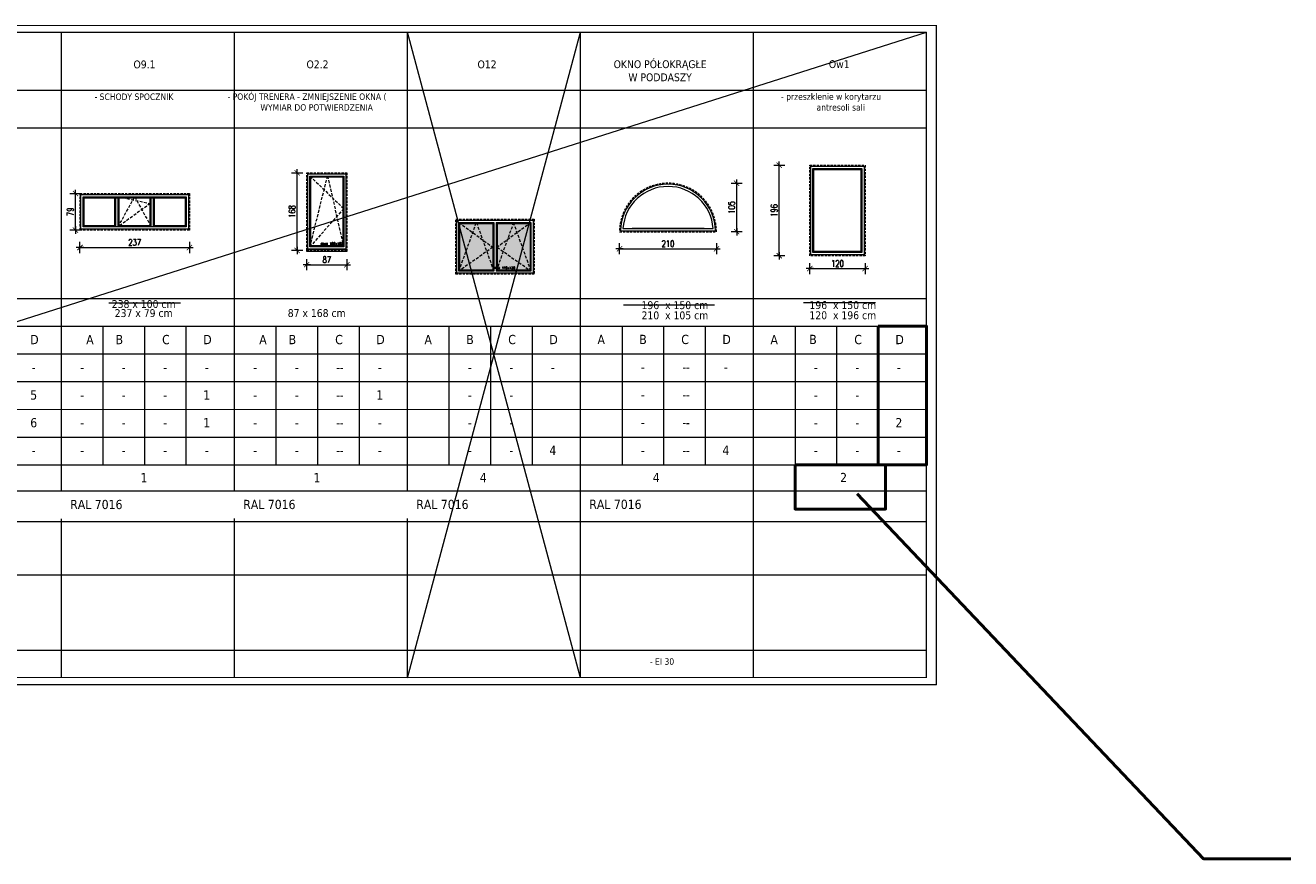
# Model space of a CAD drawing. Header units: millimetres. Extents: x 23192 to 149900, y -396339 to -79279.
# Tile 21 of 136: x 71607 to 74349, y -232495 to -230690. Entities that reach past the tile are written whole.
import ezdxf

# ---------------------------------------------------------------- set-up
doc = ezdxf.new("R2010")
doc.units = ezdxf.units.MM
doc.linetypes.add('CACHE', pattern=[9.525, 6.35, -3.175])
doc.linetypes.add('CARKOVANA', pattern=[7.5, 5, -2.5])
doc.layers.get('0').update_dxf_attribs({"lineweight": 0})
for name, color, linetype, lineweight in [('! opisy okien elewacja', 7, 'Continuous', 0), ('0_LEGENDA', 7, 'Continuous', 13), ('Hatch', 4, 'Continuous', 5), ('Istn-okna', 6, 'Continuous', 13)]:
    doc.layers.add(name, color=color, linetype=linetype, lineweight=lineweight)
doc.layers.add('- zakres kosztorysu na remont sali gimnastycznej', color=7, linetype='Continuous', lineweight=50, true_color=0xd42bee, plot=False)
doc.styles.add('ARIAL', font='tahoma.ttf')
doc.styles.add('SIMPLEX', font='simplex.shx', dxfattribs={"width": 0.77})
doc.styles.add('TXT', font='simplex.shx')
doc.dimstyles.new('OL PB 200', dxfattribs={"dimscale": 4, "dimtxt": 3.5, "dimasz": 0.2, "dimexe": 10, "dimexo": 10, "dimgap": 1, "dimtad": 1, "dimdec": 1, "dimrnd": 0.5, "dimzin": 9, "dimdsep": 46, "dimtxsty": 'SIMPLEX', "dimblk": 'thick_MSz', "dimcen": 0.1, "dimdle": 8, "dimse1": 1, "dimse2": 1, "dimclrd": 256, "dimclre": 256, "dimclrt": 3, "dimadec": 1, "dimazin": 2, "dimtfac": 1, "dimtdec": 1, "dimtix": 1, "dimtofl": 0, "dimtmove": 2, "dimatfit": 3, "dimldrblk": 'thick_MSz', "dimfxl": 10, "dimfxlon": 1, "dimtolj": 1, "dimlwd": -1, "dimlwe": -1, "dimarcsym": 0})

# ---------------------------------------------------------------- blocks, each defined once
blk = doc.blocks.new('OKNO 175X120')
at = {"layer": 'Hatch', "true_color": 0x575757}
h = blk.add_hatch(dxfattribs=at)
h.set_pattern_fill('DOTS', color=251, angle=360)
h.set_pattern_definition([(360, (62583.5575, -229491.1217), (0.79375, 1.5875), [0, -1.5875])])
h.paths.add_polyline_path([(72255.6, -218171), (72255.6, -218272), (72326.9, -218272), (72326.9, -218171)])
h.paths.add_polyline_path([(72246.2, -218272), (72246.2, -218171), (72174.9, -218171), (72174.9, -218272)])
at = {"layer": 'Hatch', "color": 251, "linetype": 'CACHE', "true_color": 0x575757}
for points in [[(72172.9, -218274), (72210.6, -218169), (72248.4, -218274)], [(72172.9, -218169), (72246.2, -218222.5), (72172.9, -218274)], [(72328.9, -218274), (72291.1, -218169), (72253.4, -218274)], [(72328.9, -218169), (72255.6, -218222.5), (72328.9, -218274)]]:
    blk.add_lwpolyline(points, dxfattribs=at)
at = {"layer": 'Istn-okna', "linetype": 'CARKOVANA', "lineweight": 5}
blk.add_lwpolyline([(72165.9, -218162), (72335.9, -218162), (72335.9, -218281), (72165.9, -218281)], close=True, dxfattribs=at)
at = {"layer": 'Istn-okna'}
blk.add_lwpolyline([(72167.9, -218164), (72333.9, -218164), (72333.9, -218279), (72167.9, -218279)], close=True, dxfattribs=at)
for points in [[(72248.4, -218274), (72172.9, -218274), (72172.9, -218169), (72248.4, -218169)], [(72246.2, -218272), (72174.9, -218272), (72174.9, -218171), (72246.2, -218171)], [(72246.2, -218171), (72246.2, -218272)], [(72248.4, -218169), (72248.4, -218274)], [(72253.4, -218169), (72328.9, -218169), (72328.9, -218274), (72253.4, -218274)], [(72253.4, -218169), (72253.4, -218274)], [(72255.6, -218171), (72326.9, -218171), (72326.9, -218272), (72255.6, -218272)], [(72255.6, -218171), (72255.6, -218272)]]:
    blk.add_lwpolyline(points, dxfattribs=at)
at = {"insert": (72245.9, -218264.6), "char_height": 5, "attachment_point": 1, "style": 'TXT'}
blk.add_mtext_dynamic_manual_height_columns('okno 170x120', width=52.63, gutter_width=75, heights=[0], dxfattribs=at)
blk = doc.blocks.new('thick_MSz')
for p, q in [((-10, 0), (10, 0)), ((0, 15), (0, -15))]:
    blk.add_line(p, q)
at = {"const_width": 2, "elevation": 2}
blk.add_lwpolyline([(-7.1, -7.1), (7.1, 7.1)], dxfattribs=at)
blk = doc.blocks.new('*D148')
at = {"layer": '0_LEGENDA', "transparency": 16777216}
blk.add_line((73307.6, -231217.2), (73426, -231217.2), dxfattribs=at)
at = {"layer": 'DEFPOINTS', "color": 0, "transparency": 16777216}
for p in [(73306.8, -231189.3), (73426.8, -231189.3), (73426.8, -231217.2)]:
    blk.add_point(p, dxfattribs=at)
at = {"layer": '0_LEGENDA', "transparency": 16777216, "xscale": 0.8, "yscale": 0.8, "zscale": 0.8, "rotation": 180}
blk.add_blockref('thick_MSz', (73306.8, -231217.2), dxfattribs=at)
at = {"layer": '0_LEGENDA', "transparency": 16777216, "xscale": 0.8, "yscale": 0.8, "zscale": 0.8}
blk.add_blockref('thick_MSz', (73426.8, -231217.2), dxfattribs=at)
at = {"layer": '0_LEGENDA', "color": 3, "transparency": 16777216, "insert": (73366.8, -231206.2), "char_height": 14, "attachment_point": 5, "style": 'SIMPLEX'}
blk.add_mtext('\\A1;120', dxfattribs=at)
blk = doc.blocks.new('*D149')
at = {"layer": '0_LEGENDA', "transparency": 16777216}
blk.add_line((73240.6, -231188.5), (73240.6, -230994.1), dxfattribs=at)
at = {"layer": 'DEFPOINTS', "color": 0, "transparency": 16777216}
for p in [(73240.6, -230993.3), (73306.8, -230993.3), (73306.8, -231189.3)]:
    blk.add_point(p, dxfattribs=at)
at = {"layer": '0_LEGENDA', "transparency": 16777216, "xscale": 0.8, "yscale": 0.8, "zscale": 0.8}
for p, rotation in [((73240.6, -230993.3), 90), ((73240.6, -231189.3), 270)]:
    blk.add_blockref('thick_MSz', p, dxfattribs=dict(at, rotation=rotation))
at = {"layer": '0_LEGENDA', "color": 3, "transparency": 16777216, "insert": (73229.6, -231091.3), "char_height": 14, "attachment_point": 5, "rotation": 90, "style": 'SIMPLEX'}
blk.add_mtext('\\A1;196', dxfattribs=at)
blk = doc.blocks.new('*D150')
at = {"layer": '0_LEGENDA', "transparency": 16777216}
blk.add_line((72895.4, -231174.2), (73103.8, -231174.2), dxfattribs=at)
at = {"layer": 'DEFPOINTS', "color": 0, "transparency": 16777216}
for p in [(72894.6, -231137.3), (73104.6, -231137.3), (73104.6, -231174.2)]:
    blk.add_point(p, dxfattribs=at)
at = {"layer": '0_LEGENDA', "transparency": 16777216, "xscale": 0.8, "yscale": 0.8, "zscale": 0.8, "rotation": 180}
blk.add_blockref('thick_MSz', (72894.6, -231174.2), dxfattribs=at)
at = {"layer": '0_LEGENDA', "transparency": 16777216, "xscale": 0.8, "yscale": 0.8, "zscale": 0.8}
blk.add_blockref('thick_MSz', (73104.6, -231174.2), dxfattribs=at)
at = {"layer": '0_LEGENDA', "color": 3, "transparency": 16777216, "insert": (72999.6, -231163.2), "char_height": 14, "attachment_point": 5, "style": 'SIMPLEX'}
blk.add_mtext('\\A1;210', dxfattribs=at)
blk = doc.blocks.new('*D151')
at = {"layer": '0_LEGENDA', "transparency": 16777216}
blk.add_line((73148.4, -231136.5), (73148.4, -231033.1), dxfattribs=at)
at = {"layer": 'DEFPOINTS', "color": 0, "transparency": 16777216}
for p in [(72999.6, -231032.3), (73148.4, -231032.3), (72999.6, -231137.3)]:
    blk.add_point(p, dxfattribs=at)
at = {"layer": '0_LEGENDA', "transparency": 16777216, "xscale": 0.8, "yscale": 0.8, "zscale": 0.8}
for p, rotation in [((73148.4, -231032.3), 90), ((73148.4, -231137.3), 270)]:
    blk.add_blockref('thick_MSz', p, dxfattribs=dict(at, rotation=rotation))
at = {"layer": '0_LEGENDA', "color": 3, "transparency": 16777216, "insert": (73137.4, -231084.8), "char_height": 14, "attachment_point": 5, "rotation": 90, "style": 'SIMPLEX'}
blk.add_mtext('\\A1;105', dxfattribs=at)
blk = doc.blocks.new('*D152')
at = {"layer": '0_LEGENDA', "transparency": 16777216}
blk.add_line((72217.7, -231208.8), (72303.1, -231208.8), dxfattribs=at)
at = {"layer": 'DEFPOINTS', "color": 0, "transparency": 16777216}
for p in [(72216.9, -231175.2), (72303.9, -231175.2), (72303.9, -231208.8)]:
    blk.add_point(p, dxfattribs=at)
at = {"layer": '0_LEGENDA', "transparency": 16777216, "xscale": 0.8, "yscale": 0.8, "zscale": 0.8, "rotation": 180}
blk.add_blockref('thick_MSz', (72216.9, -231208.8), dxfattribs=at)
at = {"layer": '0_LEGENDA', "transparency": 16777216, "xscale": 0.8, "yscale": 0.8, "zscale": 0.8}
blk.add_blockref('thick_MSz', (72303.9, -231208.8), dxfattribs=at)
at = {"layer": '0_LEGENDA', "color": 3, "transparency": 16777216, "insert": (72260.4, -231197.8), "char_height": 14, "attachment_point": 5, "style": 'SIMPLEX'}
blk.add_mtext('\\A1;87', dxfattribs=at)
blk = doc.blocks.new('*D153')
at = {"layer": '0_LEGENDA', "transparency": 16777216}
blk.add_line((72196.1, -231176.9), (72196.1, -231010.5), dxfattribs=at)
at = {"layer": 'DEFPOINTS', "color": 0, "transparency": 16777216}
for p in [(72196.1, -231009.7), (72216.9, -231009.7), (72216.9, -231177.7)]:
    blk.add_point(p, dxfattribs=at)
at = {"layer": '0_LEGENDA', "transparency": 16777216, "xscale": 0.8, "yscale": 0.8, "zscale": 0.8}
for p, rotation in [((72196.1, -231009.7), 90), ((72196.1, -231177.7), 270)]:
    blk.add_blockref('thick_MSz', p, dxfattribs=dict(at, rotation=rotation))
at = {"layer": '0_LEGENDA', "color": 3, "transparency": 16777216, "insert": (72185.1, -231093.7), "char_height": 14, "attachment_point": 5, "rotation": 90, "style": 'SIMPLEX'}
blk.add_mtext('\\A1;168', dxfattribs=at)
blk = doc.blocks.new('*D154')
at = {"layer": '0_LEGENDA', "transparency": 16777216}
blk.add_line((71726.4, -231171.5), (71961.8, -231171.5), dxfattribs=at)
at = {"layer": 'DEFPOINTS', "color": 0, "transparency": 16777216}
for p in [(71725.6, -231133.6), (71962.6, -231133.6), (71962.6, -231171.5)]:
    blk.add_point(p, dxfattribs=at)
at = {"layer": '0_LEGENDA', "transparency": 16777216, "xscale": 0.8, "yscale": 0.8, "zscale": 0.8, "rotation": 180}
blk.add_blockref('thick_MSz', (71725.6, -231171.5), dxfattribs=at)
at = {"layer": '0_LEGENDA', "transparency": 16777216, "xscale": 0.8, "yscale": 0.8, "zscale": 0.8}
blk.add_blockref('thick_MSz', (71962.6, -231171.5), dxfattribs=at)
at = {"layer": '0_LEGENDA', "color": 3, "transparency": 16777216, "insert": (71844.1, -231160.5), "char_height": 14, "attachment_point": 5, "style": 'SIMPLEX'}
blk.add_mtext('\\A1;237', dxfattribs=at)
blk = doc.blocks.new('*D155')
at = {"layer": '0_LEGENDA', "transparency": 16777216}
blk.add_line((71715.7, -231132.8), (71715.7, -231055.4), dxfattribs=at)
at = {"layer": 'DEFPOINTS', "color": 0, "transparency": 16777216}
for p in [(71715.7, -231054.6), (71725.6, -231054.6), (71725.6, -231133.6)]:
    blk.add_point(p, dxfattribs=at)
at = {"layer": '0_LEGENDA', "transparency": 16777216, "xscale": 0.8, "yscale": 0.8, "zscale": 0.8}
for p, rotation in [((71715.7, -231054.6), 90), ((71715.7, -231133.6), 270)]:
    blk.add_blockref('thick_MSz', p, dxfattribs=dict(at, rotation=rotation))
at = {"layer": '0_LEGENDA', "color": 3, "transparency": 16777216, "insert": (71704.7, -231094.1), "char_height": 14, "attachment_point": 5, "rotation": 90, "style": 'SIMPLEX'}
blk.add_mtext('\\A1;79', dxfattribs=at)

msp = doc.modelspace()

# ---------------------------------------------------------------- linework, layer by layer
at = {"layer": '- zakres kosztorysu na remont sali gimnastycznej'}
for points in [[(73454.882, -231341.906), (73559.884, -231341.906), (73559.884, -231641.979), (73454.882, -231641.979)], [(73274.926, -231641.985), (73470.946, -231641.985), (73470.946, -231738.081), (73274.926, -231738.081)]]:
    msp.add_lwpolyline(points, close=True, dxfattribs=at)
msp.add_lwpolyline([(73409.705, -231705.056), (74159.543, -232495.243), (74348.793, -232495.243)], dxfattribs=at)
at = {"layer": '0_LEGENDA', "color": 7, "linetype": 'ByBlock', "ltscale": 5}
for p, q in [((71685.271, -231401.976), (71685.282, -230705.198)), ((72060.189, -231401.849), (72060.2, -230705.071)), ((72060.189, -231401.934), (72060.2, -230705.156)), ((72435.106, -231401.855), (72435.117, -230705.077)), ((72435.106, -231401.94), (72435.117, -230705.162)), ((72810.018, -231401.605), (72810.029, -230704.827)), ((72810.021, -231401.821), (72810.032, -230705.042)), ((72810.026, -231698.607), (72810.026, -230704.827)), ((72810.057, -232103.426), (72810.032, -230705.042)), ((73184.927, -231401.356), (73184.938, -230704.577)), ((73184.93, -231401.571), (73184.941, -230704.792)), ((73184.935, -231698.357), (73184.935, -230704.577)), ((73184.966, -232103.176), (73184.941, -230704.792)), ((73559.853, -231401.833), (73559.864, -230705.054)), ((73559.892, -232103.654), (73559.867, -230705.27)), ((73581.384, -232118.653), (73581.359, -230690.27)), ((69162.243, -230830.513), (73559.862, -230830.421)), ((69162.243, -230912.169), (73559.861, -230912.077)), ((69162.243, -230912.169), (73559.861, -230912.077)), ((69162.235, -231282.071), (73559.877, -231281.979)), ((69162.232, -231342.071), (73559.878, -231341.979)), ((69162.232, -231342.071), (73559.878, -231341.979)), ((71865.23, -231341.976), (71865.23, -231642.055)), ((72240.148, -231341.947), (72240.148, -231642.026)), ((72615.063, -231341.9), (72615.063, -231641.979)), ((72989.972, -231341.65), (72989.972, -231641.729)), ((73364.904, -231341.906), (73364.904, -231641.985)), ((69162.172, -231402.071), (73559.88, -231401.979)), ((71685.271, -231698.82), (71685.271, -231401.976)), ((72060.189, -231698.772), (72060.189, -231401.928)), ((72060.189, -231698.778), (72060.189, -231401.934)), ((72435.106, -231698.743), (72435.106, -231401.899)), ((72435.106, -231698.749), (72435.106, -231401.905)), ((72435.106, -231698.778), (72435.106, -231401.934)), ((72435.106, -231698.784), (72435.106, -231401.94)), ((72810.021, -231698.743), (72810.021, -231401.9)), ((73184.93, -231698.493), (73184.93, -231401.65)), ((69162.172, -231462.071), (73559.881, -231461.979)), ((69162.172, -231522.071), (73559.882, -231521.979)), ((69162.172, -231582.071), (73559.883, -231581.979)), ((69162.172, -231582.071), (73559.883, -231581.979)), ((69162.172, -231642.071), (73559.884, -231641.979)), ((69162.172, -231642.071), (73559.884, -231641.979)), ((69162.243, -231698.914), (73559.885, -231698.822)), ((69162.243, -231698.914), (73559.885, -231698.822)), ((69162.306, -231698.914), (73559.885, -231698.822)), ((69162.306, -231698.914), (73559.885, -231698.822)), ((69162.342, -231765.227), (73559.854, -231765.135)), ((69162.342, -231765.227), (73559.854, -231765.135)), ((71685.31, -232103.535), (71685.271, -231758.82)), ((72060.227, -232103.408), (72060.189, -231758.693)), ((72060.227, -232103.493), (72060.189, -231758.778)), ((72435.145, -232103.414), (72435.106, -231758.699)), ((72435.145, -232103.499), (72435.106, -231758.784)), ((72810.054, -232103.164), (72810.015, -231758.449)), ((72810.057, -232103.164), (72810.018, -231758.449)), ((72810.06, -232103.38), (72810.021, -231758.664)), ((73184.962, -232102.915), (73184.924, -231758.199)), ((73184.966, -232102.915), (73184.927, -231758.199)), ((73184.969, -232103.13), (73184.93, -231758.415)), ((73559.892, -232103.392), (73559.853, -231758.676)), ((69162.405, -231880.226), (73559.867, -231880.134)), ((69162.413, -232043.63), (73559.885, -232043.538))]:
    msp.add_line(p, q, dxfattribs=at)
at = {"layer": '0_LEGENDA', "color": 7}
for points in [[(73581.384, -232118.428), (69147.019, -232118.63), (69147.243, -230690.292), (73581.359, -230690.397)], [(73559.892, -232102.83), (69162.41, -232103.63), (69162.243, -230705.292), (73559.864, -230705.2)], [(72810.057, -232103.426), (72435.117, -230705.162)], [(72435.145, -232103.499), (72810.032, -230705.042)], [(73100.526, -231296.551), (72903.353, -231296.559)]]:
    msp.add_lwpolyline(points, dxfattribs=at)
at = {"layer": '0_LEGENDA'}
msp.add_lwpolyline([(69162.41, -232103.63), (73559.864, -230705.054)], dxfattribs=at)
at = {"layer": '0_LEGENDA', "color": 7, "linetype": 'ByBlock', "ltscale": 5}
for points in [[(71787.771, -231291.322), (71943.6, -231291.322)], [(73449.266, -231291.303), (73293.438, -231291.309)], [(71775.252, -231341.976), (71775.252, -231642.055)], [(71955.208, -231341.976), (71955.208, -231642.055)], [(72150.17, -231341.947), (72150.17, -231642.026)], [(72330.126, -231341.947), (72330.126, -231642.026)], [(72525.085, -231341.9), (72525.085, -231641.979)], [(72705.041, -231341.9), (72705.041, -231641.979)], [(72899.993, -231341.65), (72899.993, -231641.729)], [(73079.95, -231341.65), (73079.95, -231641.729)], [(73274.926, -231341.906), (73274.926, -231641.985)], [(73454.882, -231341.906), (73454.882, -231641.985)]]:
    msp.add_lwpolyline(points, dxfattribs=at)
at = {"layer": 'Hatch', "color": 251, "linetype": 'CACHE', "true_color": 0x575757}
for points in [[(72223.888, -231170.195), (72261.888, -231016.695), (72296.888, -231170.195)], [(72223.888, -231016.695), (72296.888, -231087.195), (72223.888, -231170.195)], [(71808.303, -231126.611), (71844.136, -231061.611), (71879.969, -231126.611)], [(71808.303, -231061.611), (71877.969, -231076.111), (71808.303, -231126.611)]]:
    msp.add_lwpolyline(points, dxfattribs=at)
at = {"layer": 'Istn-okna', "linetype": 'CARKOVANA', "lineweight": 5}
for points in [[(72216.888, -231009.695), (72303.888, -231009.695), (72303.888, -231177.195), (72216.888, -231177.195)], [(73306.756, -231189.279), (73306.756, -230993.279), (73426.756, -230993.279), (73426.756, -231189.279)], [(71725.636, -231054.611), (71962.636, -231054.611), (71962.636, -231133.611), (71725.636, -231133.611)]]:
    msp.add_lwpolyline(points, close=True, dxfattribs=at)
at = {"layer": 'Istn-okna'}
for points in [[(72218.888, -231011.695), (72301.888, -231011.695), (72301.888, -231175.195), (72218.888, -231175.195)], [(73308.756, -231187.279), (73308.756, -230995.279), (73424.756, -230995.279), (73424.756, -231187.279)], [(73313.756, -231182.279), (73313.756, -231000.279), (73419.756, -231000.279), (73419.756, -231182.279)], [(73315.756, -231180.279), (73315.756, -231002.279), (73417.756, -231002.279), (73417.756, -231180.279)], [(72223.888, -231016.695), (72296.888, -231016.695), (72296.888, -231170.195), (72223.888, -231170.195)], [(72225.888, -231018.695), (72294.888, -231018.695), (72294.888, -231168.195), (72225.888, -231168.195)], [(71727.636, -231056.611), (71960.636, -231056.611), (71960.636, -231131.611), (71727.636, -231131.611)], [(71732.636, -231061.611), (71955.636, -231061.611), (71955.636, -231126.611), (71732.636, -231126.611)], [(72216.888, -231175.195), (72303.888, -231175.195), (72303.888, -231180.195), (72216.888, -231180.195)]]:
    msp.add_lwpolyline(points, close=True, dxfattribs=at)
for points in [[(71801.303, -231124.611), (71734.636, -231124.611), (71734.636, -231063.611), (71801.303, -231063.611)], [(71801.303, -231124.611), (71801.303, -231063.611)], [(71803.303, -231126.611), (71803.303, -231061.611)], [(71803.303, -231063.611), (71808.303, -231063.611)], [(71808.303, -231126.611), (71808.303, -231061.611)], [(71810.303, -231063.611), (71877.969, -231063.611)], [(71810.303, -231124.611), (71810.303, -231063.611)], [(71877.969, -231124.611), (71877.969, -231063.611)], [(71879.969, -231126.611), (71879.969, -231061.611)], [(71879.969, -231063.611), (71884.969, -231063.611)], [(71884.969, -231126.611), (71884.969, -231061.611)], [(71886.969, -231063.611), (71953.636, -231063.611), (71953.636, -231124.611), (71886.969, -231124.611)], [(71886.969, -231124.611), (71886.969, -231063.611)], [(71877.969, -231124.611), (71810.303, -231124.611)], [(72896.65, -231135.329), (73102.612, -231135.329)], [(72901.881, -231130.329), (73097.381, -231130.329)], [(73077.631, -231130.329), (72921.631, -231130.329)]]:
    msp.add_lwpolyline(points, dxfattribs=at)
at = {"layer": 'Istn-okna', "linetype": 'CARKOVANA', "lineweight": 5}
msp.add_lwpolyline([(72894.631, -231137.329), (73104.631, -231137.329)], dxfattribs=at)
msp.add_arc((72999.631, -231137.329), 105, 0, 180, dxfattribs=at)
at = {"layer": 'Istn-okna'}
for radius, start, end in [(103, 1.112609, 178.887391), (98, 4.096044, 175.903956)]:
    msp.add_arc((72999.631, -231137.329), radius, start, end, dxfattribs=at)

# ---------------------------------------------------------------- block references
at = {"layer": '! opisy okien elewacja'}
msp.add_blockref('OKNO 175X120', (373.855, -12948.434), dxfattribs=at)

# ---------------------------------------------------------------- texts
at = {"insert": (72246.966, -231160.785), "char_height": 5, "attachment_point": 1, "style": 'TXT'}
msp.add_mtext_dynamic_manual_height_columns('okno 100x165', width=52.62992, gutter_width=75, heights=[0], dxfattribs=at)
at = {"layer": '0_LEGENDA', "color": 7, "linetype": 'ByBlock', "ltscale": 5, "attachment_point": 1, "style": 'ARIAL'}
for s, insert, char_height, width in [('\\pxqc;O9.1', (71685.282, -230766.382), 17, 360), ('\\pxqc;O2.2', (72060.2, -230766.256), 17, 360), ('\\pxqc;O12', (72240.108, -230766.256), 17, 734.91489), ('\\pxqc;OKNO PÓŁOKRĄGŁE \\PW PODDASZY', (72615.016, -230766.006), 17, 734.91489), ('\\pxqc;Ow1', (73003.145, -230765.854), 17, 734.92053), ('\\pxi-3,l4,qc,t4;-^ISCHODY SPOCZNIK', (71655.47, -230837.906), 14, 360), ('\\pxi-3,l4,qc,t4;- POKÓJ TRENERA - ZMNIEJSZENIE OKNA ( WYMIAR DO POTWIERDZENIA', (72030.388, -230837.779), 14, 360), ('\\pxi-3,l4,qc,t4;-^Iprzeszklenie w korytarzu antresoli sali', (73225.852, -230837.645), 14, 240.01726), ('\\pxqc;238 x 100 cm', (71782.124, -231285.43), 17, 162.7638), ('\\pxqc;237 x 79 cm', (71782.124, -231305.078), 17, 162.7638), ('\\pxqc;87 x 168 cm', (72157.041, -231305.029), 17, 162.7638), ('\\pxqc;D', (71449.65, -231360.932), 20, 354.4574), ('\\pxqc;A', (71213.741, -231360.927), 20, 1066.77923), ('\\pxqc;B', (71446.167, -231360.932), 20, 729.3751), ('\\pxqc;C', (71734.59, -231360.904), 20, 354.4574), ('\\pxqc;D', (71824.568, -231360.904), 20, 354.4574), ('\\pxqc;A', (71588.659, -231360.898), 20, 1066.77923), ('\\pxqc;B', (71821.085, -231360.903), 20, 729.3751), ('\\pxqc;C', (72109.508, -231360.875), 20, 354.4574), ('\\pxqc;D', (72199.486, -231360.875), 20, 354.4574), ('\\pxqc;A', (72434.881, -231360.882), 20, 90.20348), ('\\pxqc;B', (72542.606, -231360.856), 20, 55.93881), ('\\pxqc;C', (72484.423, -231360.827), 20, 354.4574), ('\\pxqc;D', (72574.401, -231360.881), 20, 354.4574), ('\\pxqc;A', (72809.79, -231360.632), 20, 90.20348), ('\\pxqc;B', (72917.515, -231360.606), 20, 55.93881), ('\\pxqc;C', (72859.331, -231360.577), 20, 354.4574), ('\\pxqc;D', (72949.309, -231360.631), 20, 354.4574), ('\\pxqc;A', (73192.458, -231361.144), 20, 74.45334), ('\\pxqc;B', (72949.105, -231360.612), 20, 729.37793), ('\\pxqc;C', (73234.264, -231360.833), 20, 354.4574), ('\\pxqc;D', (73324.242, -231360.893), 20, 354.4574), ('\\pxqc;-', (71580.333, -231420.954), 20, 89.97727), ('\\pxqc;-', (71685.322, -231420.841), 20, 89.97727), ('\\pxqc;-', (71775.295, -231420.841), 20, 89.97727), ('\\pxqc;-', (71865.273, -231420.841), 20, 89.97727), ('\\pxqc;-', (71955.251, -231420.926), 20, 89.97727), ('\\pxqc;-', (72060.24, -231420.812), 20, 89.97727), ('\\pxqc;-', (72150.212, -231420.812), 20, 89.97727), ('\\pxqc;-', (72240.19, -231420.812), 20, 89.97727), ('\\pxqc;-', (72060.24, -231420.793), 20, 464.89216), ('\\pxqc;-', (72330.169, -231420.896), 20, 89.97727), ('\\pxqc;-', (72525.127, -231420.764), 20, 89.97727), ('\\pxqc;-', (72615.105, -231420.764), 20, 89.97727), ('\\pxqc;-', (72705.084, -231420.849), 20, 89.97727), ('\\pxqc;-', (72900.036, -231420.514), 20, 89.97727), ('\\pxqc;-', (72990.014, -231420.514), 20, 89.97727), ('\\pxqc;-', (72810.075, -231420.549), 20, 464.8978), ('\\pxqc;-', (73079.992, -231420.599), 20, 89.97727), ('\\pxqc;-', (73274.968, -231420.77), 20, 89.97727), ('\\pxqc;-', (73364.947, -231420.77), 20, 89.97727), ('\\pxqc;-', (73454.925, -231420.855), 20, 89.97727), ('\\pxqc;5', (71580.333, -231480.954), 20, 89.97727), ('\\pxqc;1', (71955.251, -231480.926), 20, 89.97727), ('\\pxqc;1', (72330.169, -231480.896), 20, 89.97727), ('\\pxqc;-', (71685.322, -231480.841), 20, 89.97727), ('\\pxqc;-', (71775.295, -231480.841), 20, 89.97727), ('\\pxqc;-', (71865.273, -231480.841), 20, 89.97727), ('\\pxqc;-', (72060.24, -231480.812), 20, 89.97727), ('\\pxqc;-', (72150.212, -231480.812), 20, 89.97727), ('\\pxqc;-', (72240.19, -231480.812), 20, 89.97727), ('\\pxqc;-', (72060.24, -231480.793), 20, 464.89216), ('\\pxqc;-', (72525.127, -231480.764), 20, 89.97727), ('\\pxqc;-', (72615.105, -231480.764), 20, 89.97727), ('\\pxqc;-', (72900.036, -231480.514), 20, 89.97727), ('\\pxqc;-', (72990.014, -231480.514), 20, 89.97727), ('\\pxqc;-', (72810.075, -231480.549), 20, 464.8978), ('\\pxqc;-', (73274.968, -231480.77), 20, 89.97727), ('\\pxqc;-', (73364.947, -231480.77), 20, 89.97727), ('\\pxqc;6', (71580.333, -231540.954), 20, 89.97727), ('\\pxqc;-', (71685.325, -231540.841), 20, 89.97727), ('\\pxqc;-', (71775.295, -231540.841), 20, 89.97727), ('\\pxqc;-', (71865.273, -231540.841), 20, 89.97727), ('\\pxqc;1', (71955.251, -231540.926), 20, 89.97727), ('\\pxqc;-', (72060.242, -231540.812), 20, 89.97727), ('\\pxqc;-', (72150.212, -231540.812), 20, 89.97727), ('\\pxqc;-', (72240.19, -231540.812), 20, 89.97727), ('\\pxqc;-', (72060.242, -231540.793), 20, 464.89216), ('\\pxqc;-', (72330.169, -231540.896), 20, 89.97727), ('\\pxqc;-', (72525.127, -231540.764), 20, 89.97727), ('\\pxqc;-', (72615.105, -231540.764), 20, 89.97727), ('\\pxqc;-', (72900.036, -231540.514), 20, 89.97727), ('\\pxqc;-', (72990.014, -231540.514), 20, 89.97727), ('\\pxqc;-', (72810.078, -231540.549), 20, 464.8978), ('\\pxqc;-', (73274.968, -231540.77), 20, 89.97727), ('\\pxqc;-', (73364.947, -231540.77), 20, 89.97727), ('\\pxqc;2', (73454.928, -231540.855), 20, 89.97727), ('\\pxqc;-', (71580.336, -231600.954), 20, 89.97727), ('\\pxqc;-', (71685.327, -231600.841), 20, 89.97727), ('\\pxqc;-', (71775.297, -231600.841), 20, 89.97727), ('\\pxqc;-', (71865.276, -231600.841), 20, 89.97727), ('\\pxqc;-', (71955.254, -231600.926), 20, 89.97727), ('\\pxqc;-', (72060.245, -231600.812), 20, 89.97727), ('\\pxqc;-', (72150.215, -231600.812), 20, 89.97727), ('\\pxqc;-', (72240.193, -231600.812), 20, 89.97727), ('\\pxqc;-', (72060.245, -231600.793), 20, 464.89216), ('\\pxqc;-', (72330.171, -231600.896), 20, 89.97727), ('\\pxqc;-', (72525.13, -231600.764), 20, 89.97727), ('\\pxqc;-', (72615.108, -231600.764), 20, 89.97727), ('\\pxqc;4', (72705.086, -231600.849), 20, 89.97727), ('\\pxqc;-', (72900.039, -231600.514), 20, 89.97727), ('\\pxqc;-', (72990.017, -231600.514), 20, 89.97727), ('\\pxqc;-', (72810.081, -231600.549), 20, 464.8978), ('\\pxqc;4', (73079.995, -231600.599), 20, 89.97727), ('\\pxqc;-', (73274.971, -231600.77), 20, 89.97727), ('\\pxqc;-', (73364.949, -231600.77), 20, 89.97727), ('\\pxqc;-', (73454.928, -231600.855), 20, 89.97727), ('\\pxqc;1', (71687.037, -231660.009), 20, 354.4574), ('\\pxqc;1', (72061.955, -231659.98), 20, 354.4574), ('\\pxqc;4', (72234.494, -231659.961), 20, 729.37229), ('\\pxqc;4', (72609.403, -231659.711), 20, 729.37229), ('\\pxqc;2', (73015.273, -231659.717), 20, 729.37793), ('RAL 7016 ', (71704.397, -231718.02), 20, 354.4574), ('RAL 7016 ', (72079.314, -231717.991), 20, 354.4574), ('RAL 7016 ', (72454.229, -231717.943), 20, 354.4574), ('RAL 7016 ', (72829.138, -231717.694), 20, 354.4574), ('\\pxi-3,l4,qc,t4;-^IEI 30', (72814.547, -232061.184), 14, 330.10088)]:
    msp.add_mtext(s, dxfattribs=dict(at, insert=insert, char_height=char_height, width=width))
at = {"layer": '0_LEGENDA', "color": 7, "linetype": 'ByBlock', "ltscale": 5, "char_height": 17, "width": 162.7638, "attachment_point": 3, "rotation": 0.002398, "style": 'ARIAL'}
for s, insert in [('\\pxqc;196  x 150 cm', (73095.919, -231287.893)), ('\\pxqc;196  x 150 cm', (73459.718, -231287.725)), ('\\pxqc;210  x 105 cm', (73095.92, -231309.941)), ('\\pxqc;120  x 196 cm', (73459.719, -231309.773))]:
    msp.add_mtext(s, dxfattribs=dict(at, insert=insert))

# ---------------------------------------------------------------- dimensions: what is measured, and where the dimension line sits
at = {"layer": '0_LEGENDA', "color": 7}
for p1, p2, distance, picture, middle in [((73306.756, -231189.279), (73306.756, -230993.279), 66.169, '*D149', (73229.587, -231091.279)), ((72216.888, -231177.695), (72216.888, -231009.695), 20.821, '*D153', (72185.068, -231093.695)), ((72999.631, -231137.329), (72999.631, -231032.329), -148.812, '*D151', (73137.443, -231084.829)), ((71725.636, -231133.611), (71725.636, -231054.611), 9.943, '*D155', (71704.693, -231094.111)), ((71725.636, -231133.611), (71962.636, -231133.611), -37.912, '*D154', (71844.136, -231160.523)), ((72894.631, -231137.329), (73104.631, -231137.329), -36.883, '*D150', (72999.631, -231163.212)), ((72216.888, -231175.195), (72303.888, -231175.195), -33.574, '*D152', (72260.388, -231197.768)), ((73306.756, -231189.279), (73426.756, -231189.279), -27.909, '*D148', (73366.756, -231206.187))]:
    dim = msp.add_aligned_dim(p1=p1, p2=p2, distance=distance, dimstyle='OL PB 200', dxfattribs=at)
    dim.commit()
    dim.dimension.update_dxf_attribs({"geometry": picture, "text_midpoint": middle})

doc.saveas('drawing.dxf')
